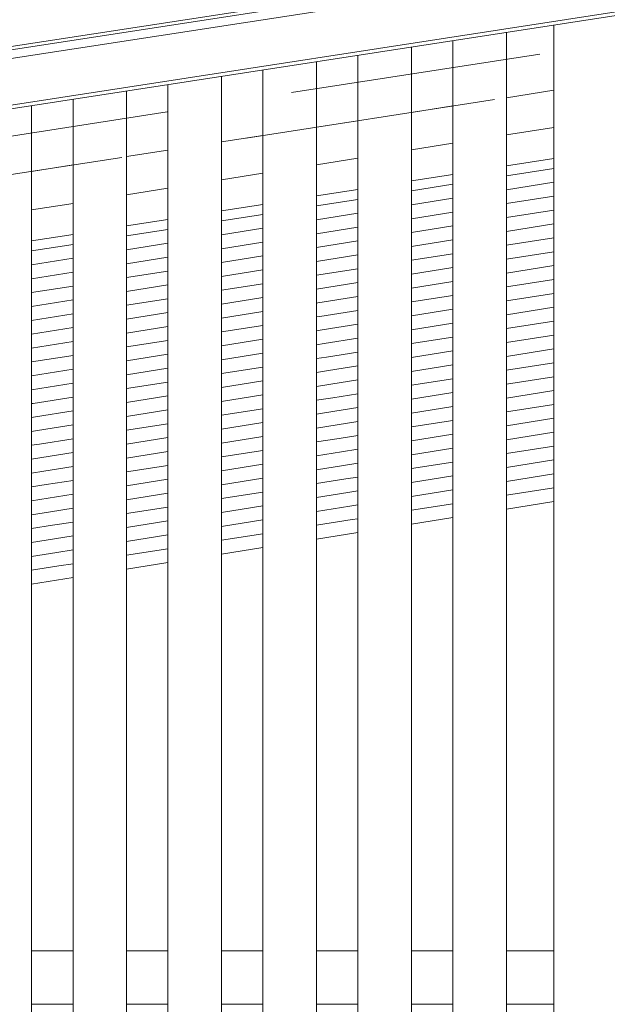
# Model space of a CAD drawing. Header units: millimetres. Extents: x -65 to 293624, y -1905 to 31061.
# Tile 168 of 256: x 110462 to 110957, y 21556 to 22386. Entities that reach past the tile are written whole.
import ezdxf

# ---------------------------------------------------------------- set-up
doc = ezdxf.new("R2010")
doc.units = ezdxf.units.MM
doc.header["$MEASUREMENT"] = 0
doc.linetypes.add('Hidden Line', pattern=[317.5, 211.666667, -105.833333])
for name, color, linetype in [('00 2D joon.AR', 7, 'Continuous'), ('1236 Katuslaed.AR', 7, 'Continuous'), ('1245 Sisehoovi varjestus.AR', 7, 'Continuous'), ('1248 Vihmaveerennid.AR', 7, 'Continuous'), ('1263 Katuse alusserv.AR', 7, 'Continuous')]:
    doc.layers.add(name, color=color, linetype=linetype)

# ---------------------------------------------------------------- blocks, each defined once
blk = doc.blocks.new('Section Element_1428_3', base_point=(20443.11, 12361.43))
at = {"layer": '1248 Vihmaveerennid.AR', "color": 7, "linetype": 'Continuous', "lineweight": 13}
for p, q in [((107570.49, 21918.29), (129117.53, 25242.47)), ((107568.05, 21915.2), (129117.8, 25239.8)), ((107543.87, 21904.09), (115361.89, 23110.22)), ((107539.84, 21864.29), (115361.91, 23071.05)), ((107539.52, 21861.1), (115361.91, 23067.9))]:
    blk.add_line(p, q, dxfattribs=at)
blk = doc.blocks.new('*X1974', base_point=(20443.11, 12361.43))
at = {"layer": '1263 Katuse alusserv.AR', "color": 7, "linetype": 'Continuous', "lineweight": 13}
for p, q in [((110506.87, 22196.68), (110471.87, 22191.15)), ((110506.87, 22196.68), (110471.87, 22191.15)), ((110506.87, 22184.98), (110471.87, 22179.45)), ((110506.87, 22184.98), (110471.87, 22179.45)), ((110506.87, 22173.28), (110471.87, 22167.75)), ((110506.87, 22173.28), (110471.87, 22167.75)), ((110506.87, 22161.58), (110471.87, 22156.05)), ((110506.87, 22161.58), (110471.87, 22156.05)), ((110506.87, 22149.89), (110471.87, 22144.36)), ((110506.87, 22149.89), (110471.87, 22144.36)), ((110506.87, 22138.19), (110471.87, 22132.66)), ((110506.87, 22138.19), (110471.87, 22132.66)), ((110506.87, 22126.49), (110471.87, 22120.96)), ((110506.87, 22126.49), (110471.87, 22120.96)), ((110506.87, 22114.79), (110471.87, 22109.26)), ((110506.87, 22114.79), (110471.87, 22109.26)), ((110506.87, 22103.09), (110471.87, 22097.56)), ((110506.87, 22103.09), (110471.87, 22097.56)), ((110506.87, 22091.39), (110471.87, 22085.86)), ((110506.87, 22091.39), (110471.87, 22085.86)), ((110506.87, 22079.7), (110471.87, 22074.17)), ((110506.87, 22079.7), (110471.87, 22074.17)), ((110506.87, 22068), (110473.36, 22062.7)), ((110506.87, 22068), (110473.36, 22062.7)), ((110473.36, 22062.7), (110471.87, 22062.47)), ((110473.36, 22062.7), (110471.87, 22062.47)), ((110475.16, 22051.29), (110471.87, 22050.77)), ((110475.16, 22051.29), (110471.87, 22050.77)), ((110506.87, 22056.3), (110475.16, 22051.29)), ((110506.87, 22056.3), (110475.16, 22051.29)), ((110506.87, 22044.6), (110476.96, 22039.88)), ((110506.87, 22044.6), (110476.96, 22039.88)), ((110476.96, 22039.88), (110471.87, 22039.07)), ((110476.96, 22039.88), (110471.87, 22039.07)), ((110506.87, 22032.9), (110478.77, 22028.46)), ((110506.87, 22032.9), (110478.77, 22028.46)), ((110478.77, 22028.46), (110471.87, 22027.37)), ((110478.77, 22028.46), (110471.87, 22027.37)), ((110480.57, 22017.05), (110471.87, 22015.68)), ((110480.57, 22017.05), (110471.87, 22015.68)), ((110506.87, 22021.21), (110480.57, 22017.05)), ((110506.87, 22021.21), (110480.57, 22017.05)), ((110506.87, 22009.51), (110482.37, 22005.64)), ((110506.87, 22009.51), (110482.37, 22005.64)), ((110482.37, 22005.64), (110471.87, 22003.98)), ((110482.37, 22005.64), (110471.87, 22003.98)), ((110484.18, 21994.22), (110471.87, 21992.28)), ((110484.18, 21994.22), (110471.87, 21992.28)), ((110506.87, 21997.81), (110484.18, 21994.22)), ((110506.87, 21997.81), (110484.18, 21994.22)), ((110485.98, 21982.81), (110471.87, 21980.58)), ((110485.98, 21982.81), (110471.87, 21980.58)), ((110506.87, 21986.11), (110485.98, 21982.81)), ((110506.87, 21986.11), (110485.98, 21982.81)), ((110506.87, 21974.41), (110487.78, 21971.4)), ((110506.87, 21974.41), (110487.78, 21971.4)), ((110487.78, 21971.4), (110471.87, 21968.88)), ((110487.78, 21971.4), (110471.87, 21968.88)), ((110489.59, 21959.98), (110471.87, 21957.18)), ((110489.59, 21959.98), (110471.87, 21957.18)), ((110506.87, 21962.71), (110489.59, 21959.98)), ((110506.87, 21962.71), (110489.59, 21959.98)), ((110506.87, 21951.02), (110491.39, 21948.57)), ((110506.87, 21951.02), (110491.39, 21948.57)), ((110491.39, 21948.57), (110471.87, 21945.49)), ((110491.39, 21948.57), (110471.87, 21945.49)), ((110493.19, 21937.16), (110471.87, 21933.79)), ((110493.19, 21937.16), (110471.87, 21933.79)), ((110506.87, 21939.32), (110493.19, 21937.16)), ((110506.87, 21939.32), (110493.19, 21937.16)), ((110495, 21925.74), (110471.87, 21922.09)), ((110495, 21925.74), (110471.87, 21922.09)), ((110506.87, 21927.62), (110495, 21925.74)), ((110506.87, 21927.62), (110495, 21925.74))]:
    blk.add_line(p, q, dxfattribs=at)
blk = doc.blocks.new('*X1975', base_point=(20443.11, 12361.43))
at = {"layer": '1263 Katuse alusserv.AR', "color": 7, "linetype": 'Continuous', "lineweight": 13}
for p, q in [((110506.87, 22196.68), (110471.87, 22191.15)), ((110506.87, 22196.68), (110471.87, 22191.15)), ((110506.87, 22184.98), (110471.87, 22179.45)), ((110506.87, 22184.98), (110471.87, 22179.45)), ((110506.87, 22173.28), (110471.87, 22167.75)), ((110506.87, 22173.28), (110471.87, 22167.75)), ((110506.87, 22161.58), (110471.87, 22156.05)), ((110506.87, 22161.58), (110471.87, 22156.05)), ((110506.87, 22149.89), (110471.87, 22144.36)), ((110506.87, 22149.89), (110471.87, 22144.36)), ((110506.87, 22138.19), (110471.87, 22132.66)), ((110506.87, 22138.19), (110471.87, 22132.66)), ((110506.87, 22126.49), (110471.87, 22120.96)), ((110506.87, 22126.49), (110471.87, 22120.96)), ((110506.87, 22114.79), (110471.87, 22109.26)), ((110506.87, 22114.79), (110471.87, 22109.26)), ((110506.87, 22103.09), (110471.87, 22097.56)), ((110506.87, 22103.09), (110471.87, 22097.56)), ((110506.87, 22091.39), (110471.87, 22085.86)), ((110506.87, 22091.39), (110471.87, 22085.86)), ((110506.87, 22079.7), (110471.87, 22074.17)), ((110506.87, 22079.7), (110471.87, 22074.17)), ((110506.87, 22068), (110473.36, 22062.7)), ((110506.87, 22068), (110473.36, 22062.7)), ((110473.36, 22062.7), (110471.87, 22062.47)), ((110473.36, 22062.7), (110471.87, 22062.47)), ((110475.16, 22051.29), (110471.87, 22050.77)), ((110475.16, 22051.29), (110471.87, 22050.77)), ((110506.87, 22056.3), (110475.16, 22051.29)), ((110506.87, 22056.3), (110475.16, 22051.29)), ((110506.87, 22044.6), (110476.96, 22039.88)), ((110506.87, 22044.6), (110476.96, 22039.88)), ((110476.96, 22039.88), (110471.87, 22039.07)), ((110476.96, 22039.88), (110471.87, 22039.07)), ((110506.87, 22032.9), (110478.77, 22028.46)), ((110506.87, 22032.9), (110478.77, 22028.46)), ((110478.77, 22028.46), (110471.87, 22027.37)), ((110478.77, 22028.46), (110471.87, 22027.37)), ((110480.57, 22017.05), (110471.87, 22015.68)), ((110480.57, 22017.05), (110471.87, 22015.68)), ((110506.87, 22021.21), (110480.57, 22017.05)), ((110506.87, 22021.21), (110480.57, 22017.05)), ((110506.87, 22009.51), (110482.37, 22005.64)), ((110506.87, 22009.51), (110482.37, 22005.64)), ((110482.37, 22005.64), (110471.87, 22003.98)), ((110482.37, 22005.64), (110471.87, 22003.98)), ((110484.18, 21994.22), (110471.87, 21992.28)), ((110484.18, 21994.22), (110471.87, 21992.28)), ((110506.87, 21997.81), (110484.18, 21994.22)), ((110506.87, 21997.81), (110484.18, 21994.22)), ((110485.98, 21982.81), (110471.87, 21980.58)), ((110485.98, 21982.81), (110471.87, 21980.58)), ((110506.87, 21986.11), (110485.98, 21982.81)), ((110506.87, 21986.11), (110485.98, 21982.81)), ((110506.87, 21974.41), (110487.78, 21971.4)), ((110506.87, 21974.41), (110487.78, 21971.4)), ((110487.78, 21971.4), (110471.87, 21968.88)), ((110487.78, 21971.4), (110471.87, 21968.88)), ((110489.59, 21959.98), (110471.87, 21957.18)), ((110489.59, 21959.98), (110471.87, 21957.18)), ((110506.87, 21962.71), (110489.59, 21959.98)), ((110506.87, 21962.71), (110489.59, 21959.98)), ((110506.87, 21951.02), (110491.39, 21948.57)), ((110506.87, 21951.02), (110491.39, 21948.57)), ((110491.39, 21948.57), (110471.87, 21945.49)), ((110491.39, 21948.57), (110471.87, 21945.49)), ((110493.19, 21937.16), (110471.87, 21933.79)), ((110493.19, 21937.16), (110471.87, 21933.79)), ((110506.87, 21939.32), (110493.19, 21937.16)), ((110506.87, 21939.32), (110493.19, 21937.16)), ((110495, 21925.74), (110471.87, 21922.09)), ((110495, 21925.74), (110471.87, 21922.09)), ((110506.87, 21927.62), (110495, 21925.74)), ((110506.87, 21927.62), (110495, 21925.74))]:
    blk.add_line(p, q, dxfattribs=at)
blk = doc.blocks.new('*X1976', base_point=(20443.11, 12361.43))
at = {"layer": '1263 Katuse alusserv.AR', "color": 7, "linetype": 'Continuous', "lineweight": 13}
for p, q in [((110586.87, 22209.32), (110551.87, 22203.79)), ((110586.87, 22209.32), (110551.87, 22203.79)), ((110586.87, 22197.62), (110551.87, 22192.09)), ((110586.87, 22197.62), (110551.87, 22192.09)), ((110586.87, 22185.92), (110551.87, 22180.39)), ((110586.87, 22185.92), (110551.87, 22180.39)), ((110586.87, 22174.22), (110551.87, 22168.69)), ((110586.87, 22174.22), (110551.87, 22168.69)), ((110586.87, 22162.53), (110551.87, 22157)), ((110586.87, 22162.53), (110551.87, 22157)), ((110586.87, 22150.83), (110551.87, 22145.3)), ((110586.87, 22150.83), (110551.87, 22145.3)), ((110586.87, 22139.13), (110551.87, 22133.6)), ((110586.87, 22139.13), (110551.87, 22133.6)), ((110586.87, 22127.43), (110551.87, 22121.9)), ((110586.87, 22127.43), (110551.87, 22121.9)), ((110586.87, 22115.73), (110551.87, 22110.2)), ((110586.87, 22115.73), (110551.87, 22110.2)), ((110586.87, 22104.04), (110551.87, 22098.5)), ((110586.87, 22104.04), (110551.87, 22098.5)), ((110586.87, 22092.34), (110551.87, 22086.81)), ((110586.87, 22092.34), (110551.87, 22086.81)), ((110586.87, 22080.64), (110551.87, 22075.11)), ((110586.87, 22080.64), (110551.87, 22075.11)), ((110586.87, 22068.94), (110551.87, 22063.41)), ((110586.87, 22068.94), (110551.87, 22063.41)), ((110586.87, 22057.24), (110551.87, 22051.71)), ((110586.87, 22057.24), (110551.87, 22051.71)), ((110586.87, 22045.54), (110551.87, 22040.01)), ((110586.87, 22045.54), (110551.87, 22040.01)), ((110586.87, 22033.85), (110551.87, 22028.32)), ((110586.87, 22033.85), (110551.87, 22028.32)), ((110586.87, 22022.15), (110551.87, 22016.62)), ((110586.87, 22022.15), (110551.87, 22016.62)), ((110586.87, 22010.45), (110551.87, 22004.92)), ((110586.87, 22010.45), (110551.87, 22004.92)), ((110586.87, 21998.75), (110551.87, 21993.22)), ((110586.87, 21998.75), (110551.87, 21993.22)), ((110586.87, 21987.05), (110551.87, 21981.52)), ((110586.87, 21987.05), (110551.87, 21981.52)), ((110586.87, 21975.35), (110551.87, 21969.82)), ((110586.87, 21975.35), (110551.87, 21969.82)), ((110586.87, 21963.66), (110551.87, 21958.13)), ((110586.87, 21963.66), (110551.87, 21958.13)), ((110586.87, 21951.96), (110551.87, 21946.43)), ((110586.87, 21951.96), (110551.87, 21946.43)), ((110586.87, 21940.26), (110551.87, 21934.73)), ((110586.87, 21940.26), (110551.87, 21934.73))]:
    blk.add_line(p, q, dxfattribs=at)
blk = doc.blocks.new('*X1977', base_point=(20443.11, 12361.43))
at = {"layer": '1263 Katuse alusserv.AR', "color": 7, "linetype": 'Continuous', "lineweight": 13}
for p, q in [((110586.87, 22209.32), (110551.87, 22203.79)), ((110586.87, 22209.32), (110551.87, 22203.79)), ((110586.87, 22197.62), (110551.87, 22192.09)), ((110586.87, 22197.62), (110551.87, 22192.09)), ((110586.87, 22185.92), (110551.87, 22180.39)), ((110586.87, 22185.92), (110551.87, 22180.39)), ((110586.87, 22174.22), (110551.87, 22168.69)), ((110586.87, 22174.22), (110551.87, 22168.69)), ((110586.87, 22162.53), (110551.87, 22157)), ((110586.87, 22162.53), (110551.87, 22157)), ((110586.87, 22150.83), (110551.87, 22145.3)), ((110586.87, 22150.83), (110551.87, 22145.3)), ((110586.87, 22139.13), (110551.87, 22133.6)), ((110586.87, 22139.13), (110551.87, 22133.6)), ((110586.87, 22127.43), (110551.87, 22121.9)), ((110586.87, 22127.43), (110551.87, 22121.9)), ((110586.87, 22115.73), (110551.87, 22110.2)), ((110586.87, 22115.73), (110551.87, 22110.2)), ((110586.87, 22104.04), (110551.87, 22098.5)), ((110586.87, 22104.04), (110551.87, 22098.5)), ((110586.87, 22092.34), (110551.87, 22086.81)), ((110586.87, 22092.34), (110551.87, 22086.81)), ((110586.87, 22080.64), (110551.87, 22075.11)), ((110586.87, 22080.64), (110551.87, 22075.11)), ((110586.87, 22068.94), (110551.87, 22063.41)), ((110586.87, 22068.94), (110551.87, 22063.41)), ((110586.87, 22057.24), (110551.87, 22051.71)), ((110586.87, 22057.24), (110551.87, 22051.71)), ((110586.87, 22045.54), (110551.87, 22040.01)), ((110586.87, 22045.54), (110551.87, 22040.01)), ((110586.87, 22033.85), (110551.87, 22028.32)), ((110586.87, 22033.85), (110551.87, 22028.32)), ((110586.87, 22022.15), (110551.87, 22016.62)), ((110586.87, 22022.15), (110551.87, 22016.62)), ((110586.87, 22010.45), (110551.87, 22004.92)), ((110586.87, 22010.45), (110551.87, 22004.92)), ((110586.87, 21998.75), (110551.87, 21993.22)), ((110586.87, 21998.75), (110551.87, 21993.22)), ((110586.87, 21987.05), (110551.87, 21981.52)), ((110586.87, 21987.05), (110551.87, 21981.52)), ((110586.87, 21975.35), (110551.87, 21969.82)), ((110586.87, 21975.35), (110551.87, 21969.82)), ((110586.87, 21963.66), (110551.87, 21958.13)), ((110586.87, 21963.66), (110551.87, 21958.13)), ((110586.87, 21951.96), (110551.87, 21946.43)), ((110586.87, 21951.96), (110551.87, 21946.43)), ((110586.87, 21940.26), (110551.87, 21934.73)), ((110586.87, 21940.26), (110551.87, 21934.73))]:
    blk.add_line(p, q, dxfattribs=at)
blk = doc.blocks.new('*X1978', base_point=(20443.11, 12361.43))
at = {"layer": '1263 Katuse alusserv.AR', "color": 7, "linetype": 'Continuous', "lineweight": 13}
for p, q in [((110666.87, 22221.96), (110631.87, 22216.43)), ((110666.87, 22221.96), (110631.87, 22216.43)), ((110666.87, 22210.26), (110631.87, 22204.73)), ((110666.87, 22210.26), (110631.87, 22204.73)), ((110666.87, 22198.56), (110631.87, 22193.03)), ((110666.87, 22198.56), (110631.87, 22193.03)), ((110666.87, 22186.87), (110631.87, 22181.33)), ((110666.87, 22186.87), (110631.87, 22181.33)), ((110666.87, 22175.17), (110631.87, 22169.64)), ((110666.87, 22175.17), (110631.87, 22169.64)), ((110666.87, 22163.47), (110631.87, 22157.94)), ((110666.87, 22163.47), (110631.87, 22157.94)), ((110666.87, 22151.77), (110631.87, 22146.24)), ((110666.87, 22151.77), (110631.87, 22146.24)), ((110666.87, 22140.07), (110631.87, 22134.54)), ((110666.87, 22140.07), (110631.87, 22134.54)), ((110666.87, 22128.37), (110631.87, 22122.84)), ((110666.87, 22128.37), (110631.87, 22122.84)), ((110666.87, 22116.68), (110631.87, 22111.15)), ((110666.87, 22116.68), (110631.87, 22111.15)), ((110666.87, 22104.98), (110631.87, 22099.45)), ((110666.87, 22104.98), (110631.87, 22099.45)), ((110666.87, 22093.28), (110631.87, 22087.75)), ((110666.87, 22093.28), (110631.87, 22087.75)), ((110666.87, 22081.58), (110631.87, 22076.05)), ((110666.87, 22081.58), (110631.87, 22076.05)), ((110666.87, 22069.88), (110631.87, 22064.35)), ((110666.87, 22069.88), (110631.87, 22064.35)), ((110666.87, 22058.18), (110631.87, 22052.65)), ((110666.87, 22058.18), (110631.87, 22052.65)), ((110666.87, 22046.49), (110631.87, 22040.96)), ((110666.87, 22046.49), (110631.87, 22040.96)), ((110666.87, 22034.79), (110631.87, 22029.26)), ((110666.87, 22034.79), (110631.87, 22029.26)), ((110666.87, 22023.09), (110631.87, 22017.56)), ((110666.87, 22023.09), (110631.87, 22017.56)), ((110666.87, 22011.39), (110631.87, 22005.86)), ((110666.87, 22011.39), (110631.87, 22005.86)), ((110666.87, 21999.69), (110631.87, 21994.16)), ((110666.87, 21999.69), (110631.87, 21994.16)), ((110666.87, 21987.99), (110631.87, 21982.46)), ((110666.87, 21987.99), (110631.87, 21982.46)), ((110666.87, 21976.3), (110631.87, 21970.77)), ((110666.87, 21976.3), (110631.87, 21970.77)), ((110666.87, 21964.6), (110631.87, 21959.07)), ((110666.87, 21964.6), (110631.87, 21959.07)), ((110666.87, 21952.9), (110631.87, 21947.37)), ((110666.87, 21952.9), (110631.87, 21947.37))]:
    blk.add_line(p, q, dxfattribs=at)
blk = doc.blocks.new('*X1979', base_point=(20443.11, 12361.43))
at = {"layer": '1263 Katuse alusserv.AR', "color": 7, "linetype": 'Continuous', "lineweight": 13}
for p, q in [((110666.87, 22221.96), (110631.87, 22216.43)), ((110666.87, 22221.96), (110631.87, 22216.43)), ((110666.87, 22210.26), (110631.87, 22204.73)), ((110666.87, 22210.26), (110631.87, 22204.73)), ((110666.87, 22198.56), (110631.87, 22193.03)), ((110666.87, 22198.56), (110631.87, 22193.03)), ((110666.87, 22186.87), (110631.87, 22181.33)), ((110666.87, 22186.87), (110631.87, 22181.33)), ((110666.87, 22175.17), (110631.87, 22169.64)), ((110666.87, 22175.17), (110631.87, 22169.64)), ((110666.87, 22163.47), (110631.87, 22157.94)), ((110666.87, 22163.47), (110631.87, 22157.94)), ((110666.87, 22151.77), (110631.87, 22146.24)), ((110666.87, 22151.77), (110631.87, 22146.24)), ((110666.87, 22140.07), (110631.87, 22134.54)), ((110666.87, 22140.07), (110631.87, 22134.54)), ((110666.87, 22128.37), (110631.87, 22122.84)), ((110666.87, 22128.37), (110631.87, 22122.84)), ((110666.87, 22116.68), (110631.87, 22111.15)), ((110666.87, 22116.68), (110631.87, 22111.15)), ((110666.87, 22104.98), (110631.87, 22099.45)), ((110666.87, 22104.98), (110631.87, 22099.45)), ((110666.87, 22093.28), (110631.87, 22087.75)), ((110666.87, 22093.28), (110631.87, 22087.75)), ((110666.87, 22081.58), (110631.87, 22076.05)), ((110666.87, 22081.58), (110631.87, 22076.05)), ((110666.87, 22069.88), (110631.87, 22064.35)), ((110666.87, 22069.88), (110631.87, 22064.35)), ((110666.87, 22058.18), (110631.87, 22052.65)), ((110666.87, 22058.18), (110631.87, 22052.65)), ((110666.87, 22046.49), (110631.87, 22040.96)), ((110666.87, 22046.49), (110631.87, 22040.96)), ((110666.87, 22034.79), (110631.87, 22029.26)), ((110666.87, 22034.79), (110631.87, 22029.26)), ((110666.87, 22023.09), (110631.87, 22017.56)), ((110666.87, 22023.09), (110631.87, 22017.56)), ((110666.87, 22011.39), (110631.87, 22005.86)), ((110666.87, 22011.39), (110631.87, 22005.86)), ((110666.87, 21999.69), (110631.87, 21994.16)), ((110666.87, 21999.69), (110631.87, 21994.16)), ((110666.87, 21987.99), (110631.87, 21982.46)), ((110666.87, 21987.99), (110631.87, 21982.46)), ((110666.87, 21976.3), (110631.87, 21970.77)), ((110666.87, 21976.3), (110631.87, 21970.77)), ((110666.87, 21964.6), (110631.87, 21959.07)), ((110666.87, 21964.6), (110631.87, 21959.07)), ((110666.87, 21952.9), (110631.87, 21947.37)), ((110666.87, 21952.9), (110631.87, 21947.37))]:
    blk.add_line(p, q, dxfattribs=at)
blk = doc.blocks.new('*X1980', base_point=(20443.11, 12361.43))
at = {"layer": '1263 Katuse alusserv.AR', "color": 7, "linetype": 'Continuous', "lineweight": 13}
for p, q in [((110746.87, 22234.6), (110711.87, 22229.07)), ((110746.87, 22234.6), (110711.87, 22229.07)), ((110746.87, 22222.9), (110711.87, 22217.37)), ((110746.87, 22222.9), (110711.87, 22217.37)), ((110746.87, 22211.2), (110711.87, 22205.67)), ((110746.87, 22211.2), (110711.87, 22205.67)), ((110746.87, 22199.51), (110711.87, 22193.98)), ((110746.87, 22199.51), (110711.87, 22193.98)), ((110746.87, 22187.81), (110711.87, 22182.28)), ((110746.87, 22187.81), (110711.87, 22182.28)), ((110746.87, 22176.11), (110711.87, 22170.58)), ((110746.87, 22176.11), (110711.87, 22170.58)), ((110746.87, 22164.41), (110711.87, 22158.88)), ((110746.87, 22164.41), (110711.87, 22158.88)), ((110746.87, 22152.71), (110713.08, 22147.37)), ((110746.87, 22152.71), (110713.08, 22147.37)), ((110713.08, 22147.37), (110711.87, 22147.18)), ((110713.08, 22147.37), (110711.87, 22147.18)), ((110746.87, 22141.01), (110714.88, 22135.96)), ((110746.87, 22141.01), (110714.88, 22135.96)), ((110714.88, 22135.96), (110711.87, 22135.48)), ((110714.88, 22135.96), (110711.87, 22135.48)), ((110716.69, 22124.55), (110711.87, 22123.79)), ((110716.69, 22124.55), (110711.87, 22123.79)), ((110746.87, 22129.32), (110716.69, 22124.55)), ((110746.87, 22129.32), (110716.69, 22124.55)), ((110746.87, 22117.62), (110718.49, 22113.13)), ((110746.87, 22117.62), (110718.49, 22113.13)), ((110718.49, 22113.13), (110711.87, 22112.09)), ((110718.49, 22113.13), (110711.87, 22112.09)), ((110720.29, 22101.72), (110711.87, 22100.39)), ((110720.29, 22101.72), (110711.87, 22100.39)), ((110746.87, 22105.92), (110720.29, 22101.72)), ((110746.87, 22105.92), (110720.29, 22101.72)), ((110722.1, 22090.31), (110711.87, 22088.69)), ((110722.1, 22090.31), (110711.87, 22088.69)), ((110746.87, 22094.22), (110722.1, 22090.31)), ((110746.87, 22094.22), (110722.1, 22090.31)), ((110746.87, 22082.52), (110723.9, 22078.89)), ((110746.87, 22082.52), (110723.9, 22078.89)), ((110723.9, 22078.89), (110711.87, 22076.99)), ((110723.9, 22078.89), (110711.87, 22076.99)), ((110725.7, 22067.48), (110711.87, 22065.29)), ((110725.7, 22067.48), (110711.87, 22065.29)), ((110746.87, 22070.82), (110725.7, 22067.48)), ((110746.87, 22070.82), (110725.7, 22067.48)), ((110746.87, 22059.13), (110727.51, 22056.07)), ((110746.87, 22059.13), (110727.51, 22056.07)), ((110727.51, 22056.07), (110711.87, 22053.6)), ((110727.51, 22056.07), (110711.87, 22053.6)), ((110729.31, 22044.65), (110711.87, 22041.9)), ((110729.31, 22044.65), (110711.87, 22041.9)), ((110746.87, 22047.43), (110729.31, 22044.65)), ((110746.87, 22047.43), (110729.31, 22044.65)), ((110731.11, 22033.24), (110711.87, 22030.2)), ((110731.11, 22033.24), (110711.87, 22030.2)), ((110746.87, 22035.73), (110731.11, 22033.24)), ((110746.87, 22035.73), (110731.11, 22033.24)), ((110746.87, 22024.03), (110732.92, 22021.83)), ((110746.87, 22024.03), (110732.92, 22021.83)), ((110732.92, 22021.83), (110711.87, 22018.5)), ((110732.92, 22021.83), (110711.87, 22018.5)), ((110734.72, 22010.41), (110711.87, 22006.8)), ((110734.72, 22010.41), (110711.87, 22006.8)), ((110746.87, 22012.33), (110734.72, 22010.41)), ((110746.87, 22012.33), (110734.72, 22010.41)), ((110736.52, 21999), (110711.87, 21995.1)), ((110736.52, 21999), (110711.87, 21995.1)), ((110746.87, 22000.63), (110736.52, 21999)), ((110746.87, 22000.63), (110736.52, 21999)), ((110738.33, 21987.59), (110711.87, 21983.41)), ((110738.33, 21987.59), (110711.87, 21983.41)), ((110746.87, 21988.94), (110738.33, 21987.59)), ((110746.87, 21988.94), (110738.33, 21987.59)), ((110740.13, 21976.17), (110711.87, 21971.71)), ((110740.13, 21976.17), (110711.87, 21971.71)), ((110746.87, 21977.24), (110740.13, 21976.17)), ((110746.87, 21977.24), (110740.13, 21976.17)), ((110746.87, 21965.54), (110741.93, 21964.76)), ((110746.87, 21965.54), (110741.93, 21964.76)), ((110741.93, 21964.76), (110711.87, 21960.01)), ((110741.93, 21964.76), (110711.87, 21960.01))]:
    blk.add_line(p, q, dxfattribs=at)
blk = doc.blocks.new('*X1981', base_point=(20443.11, 12361.43))
at = {"layer": '1263 Katuse alusserv.AR', "color": 7, "linetype": 'Continuous', "lineweight": 13}
for p, q in [((110746.87, 22234.6), (110711.87, 22229.07)), ((110746.87, 22234.6), (110711.87, 22229.07)), ((110746.87, 22222.9), (110711.87, 22217.37)), ((110746.87, 22222.9), (110711.87, 22217.37)), ((110746.87, 22211.2), (110711.87, 22205.67)), ((110746.87, 22211.2), (110711.87, 22205.67)), ((110746.87, 22199.51), (110711.87, 22193.98)), ((110746.87, 22199.51), (110711.87, 22193.98)), ((110746.87, 22187.81), (110711.87, 22182.28)), ((110746.87, 22187.81), (110711.87, 22182.28)), ((110746.87, 22176.11), (110711.87, 22170.58)), ((110746.87, 22176.11), (110711.87, 22170.58)), ((110746.87, 22164.41), (110711.87, 22158.88)), ((110746.87, 22164.41), (110711.87, 22158.88)), ((110746.87, 22152.71), (110713.08, 22147.37)), ((110746.87, 22152.71), (110713.08, 22147.37)), ((110713.08, 22147.37), (110711.87, 22147.18)), ((110713.08, 22147.37), (110711.87, 22147.18)), ((110746.87, 22141.01), (110714.88, 22135.96)), ((110746.87, 22141.01), (110714.88, 22135.96)), ((110714.88, 22135.96), (110711.87, 22135.48)), ((110714.88, 22135.96), (110711.87, 22135.48)), ((110716.69, 22124.55), (110711.87, 22123.79)), ((110716.69, 22124.55), (110711.87, 22123.79)), ((110746.87, 22129.32), (110716.69, 22124.55)), ((110746.87, 22129.32), (110716.69, 22124.55)), ((110746.87, 22117.62), (110718.49, 22113.13)), ((110746.87, 22117.62), (110718.49, 22113.13)), ((110718.49, 22113.13), (110711.87, 22112.09)), ((110718.49, 22113.13), (110711.87, 22112.09)), ((110720.29, 22101.72), (110711.87, 22100.39)), ((110720.29, 22101.72), (110711.87, 22100.39)), ((110746.87, 22105.92), (110720.29, 22101.72)), ((110746.87, 22105.92), (110720.29, 22101.72)), ((110722.1, 22090.31), (110711.87, 22088.69)), ((110722.1, 22090.31), (110711.87, 22088.69)), ((110746.87, 22094.22), (110722.1, 22090.31)), ((110746.87, 22094.22), (110722.1, 22090.31)), ((110746.87, 22082.52), (110723.9, 22078.89)), ((110746.87, 22082.52), (110723.9, 22078.89)), ((110723.9, 22078.89), (110711.87, 22076.99)), ((110723.9, 22078.89), (110711.87, 22076.99)), ((110725.7, 22067.48), (110711.87, 22065.29)), ((110725.7, 22067.48), (110711.87, 22065.29)), ((110746.87, 22070.82), (110725.7, 22067.48)), ((110746.87, 22070.82), (110725.7, 22067.48)), ((110746.87, 22059.13), (110727.51, 22056.07)), ((110746.87, 22059.13), (110727.51, 22056.07)), ((110727.51, 22056.07), (110711.87, 22053.6)), ((110727.51, 22056.07), (110711.87, 22053.6)), ((110729.31, 22044.65), (110711.87, 22041.9)), ((110729.31, 22044.65), (110711.87, 22041.9)), ((110746.87, 22047.43), (110729.31, 22044.65)), ((110746.87, 22047.43), (110729.31, 22044.65)), ((110731.11, 22033.24), (110711.87, 22030.2)), ((110731.11, 22033.24), (110711.87, 22030.2)), ((110746.87, 22035.73), (110731.11, 22033.24)), ((110746.87, 22035.73), (110731.11, 22033.24)), ((110746.87, 22024.03), (110732.92, 22021.83)), ((110746.87, 22024.03), (110732.92, 22021.83)), ((110732.92, 22021.83), (110711.87, 22018.5)), ((110732.92, 22021.83), (110711.87, 22018.5)), ((110734.72, 22010.41), (110711.87, 22006.8)), ((110734.72, 22010.41), (110711.87, 22006.8)), ((110746.87, 22012.33), (110734.72, 22010.41)), ((110746.87, 22012.33), (110734.72, 22010.41)), ((110736.52, 21999), (110711.87, 21995.1)), ((110736.52, 21999), (110711.87, 21995.1)), ((110746.87, 22000.63), (110736.52, 21999)), ((110746.87, 22000.63), (110736.52, 21999)), ((110738.33, 21987.59), (110711.87, 21983.41)), ((110738.33, 21987.59), (110711.87, 21983.41)), ((110746.87, 21988.94), (110738.33, 21987.59)), ((110746.87, 21988.94), (110738.33, 21987.59)), ((110740.13, 21976.17), (110711.87, 21971.71)), ((110740.13, 21976.17), (110711.87, 21971.71)), ((110746.87, 21977.24), (110740.13, 21976.17)), ((110746.87, 21977.24), (110740.13, 21976.17)), ((110746.87, 21965.54), (110741.93, 21964.76)), ((110746.87, 21965.54), (110741.93, 21964.76)), ((110741.93, 21964.76), (110711.87, 21960.01)), ((110741.93, 21964.76), (110711.87, 21960.01))]:
    blk.add_line(p, q, dxfattribs=at)
blk = doc.blocks.new('*X1982', base_point=(20443.11, 12361.43))
at = {"layer": '1263 Katuse alusserv.AR', "color": 7, "linetype": 'Continuous', "lineweight": 13}
for p, q in [((110826.87, 22247.24), (110791.87, 22241.71)), ((110826.87, 22247.24), (110791.87, 22241.71)), ((110826.87, 22235.54), (110791.87, 22230.01)), ((110826.87, 22235.54), (110791.87, 22230.01)), ((110826.87, 22223.84), (110791.87, 22218.31)), ((110826.87, 22223.84), (110791.87, 22218.31)), ((110826.87, 22212.15), (110791.87, 22206.62)), ((110826.87, 22212.15), (110791.87, 22206.62)), ((110826.87, 22200.45), (110791.87, 22194.92)), ((110826.87, 22200.45), (110791.87, 22194.92)), ((110826.87, 22188.75), (110791.87, 22183.22)), ((110826.87, 22188.75), (110791.87, 22183.22)), ((110826.87, 22177.05), (110791.87, 22171.52)), ((110826.87, 22177.05), (110791.87, 22171.52)), ((110826.87, 22165.35), (110791.87, 22159.82)), ((110826.87, 22165.35), (110791.87, 22159.82)), ((110826.87, 22153.65), (110791.87, 22148.12)), ((110826.87, 22153.65), (110791.87, 22148.12)), ((110826.87, 22141.96), (110791.87, 22136.43)), ((110826.87, 22141.96), (110791.87, 22136.43)), ((110826.87, 22130.26), (110791.87, 22124.73)), ((110826.87, 22130.26), (110791.87, 22124.73)), ((110826.87, 22118.56), (110791.87, 22113.03)), ((110826.87, 22118.56), (110791.87, 22113.03)), ((110826.87, 22106.86), (110791.87, 22101.33)), ((110826.87, 22106.86), (110791.87, 22101.33)), ((110826.87, 22095.16), (110791.87, 22089.63)), ((110826.87, 22095.16), (110791.87, 22089.63)), ((110826.87, 22083.46), (110791.87, 22077.93)), ((110826.87, 22083.46), (110791.87, 22077.93)), ((110826.87, 22071.77), (110791.87, 22066.24)), ((110826.87, 22071.77), (110791.87, 22066.24)), ((110826.87, 22060.07), (110791.87, 22054.54)), ((110826.87, 22060.07), (110791.87, 22054.54)), ((110826.87, 22048.37), (110791.87, 22042.84)), ((110826.87, 22048.37), (110791.87, 22042.84)), ((110826.87, 22036.67), (110791.87, 22031.14)), ((110826.87, 22036.67), (110791.87, 22031.14)), ((110826.87, 22024.97), (110791.87, 22019.44)), ((110826.87, 22024.97), (110791.87, 22019.44)), ((110826.87, 22013.28), (110791.87, 22007.74)), ((110826.87, 22013.28), (110791.87, 22007.74)), ((110826.87, 22001.58), (110791.87, 21996.05)), ((110826.87, 22001.58), (110791.87, 21996.05)), ((110826.87, 21989.88), (110791.87, 21984.35)), ((110826.87, 21989.88), (110791.87, 21984.35)), ((110826.87, 21978.18), (110791.87, 21972.65)), ((110826.87, 21978.18), (110791.87, 21972.65))]:
    blk.add_line(p, q, dxfattribs=at)
blk = doc.blocks.new('*X1983', base_point=(20443.11, 12361.43))
at = {"layer": '1263 Katuse alusserv.AR', "color": 7, "linetype": 'Continuous', "lineweight": 13}
for p, q in [((110826.87, 22247.24), (110791.87, 22241.71)), ((110826.87, 22247.24), (110791.87, 22241.71)), ((110826.87, 22235.54), (110791.87, 22230.01)), ((110826.87, 22235.54), (110791.87, 22230.01)), ((110826.87, 22223.84), (110791.87, 22218.31)), ((110826.87, 22223.84), (110791.87, 22218.31)), ((110826.87, 22212.15), (110791.87, 22206.62)), ((110826.87, 22212.15), (110791.87, 22206.62)), ((110826.87, 22200.45), (110791.87, 22194.92)), ((110826.87, 22200.45), (110791.87, 22194.92)), ((110826.87, 22188.75), (110791.87, 22183.22)), ((110826.87, 22188.75), (110791.87, 22183.22)), ((110826.87, 22177.05), (110791.87, 22171.52)), ((110826.87, 22177.05), (110791.87, 22171.52)), ((110826.87, 22165.35), (110791.87, 22159.82)), ((110826.87, 22165.35), (110791.87, 22159.82)), ((110826.87, 22153.65), (110791.87, 22148.12)), ((110826.87, 22153.65), (110791.87, 22148.12)), ((110826.87, 22141.96), (110791.87, 22136.43)), ((110826.87, 22141.96), (110791.87, 22136.43)), ((110826.87, 22130.26), (110791.87, 22124.73)), ((110826.87, 22130.26), (110791.87, 22124.73)), ((110826.87, 22118.56), (110791.87, 22113.03)), ((110826.87, 22118.56), (110791.87, 22113.03)), ((110826.87, 22106.86), (110791.87, 22101.33)), ((110826.87, 22106.86), (110791.87, 22101.33)), ((110826.87, 22095.16), (110791.87, 22089.63)), ((110826.87, 22095.16), (110791.87, 22089.63)), ((110826.87, 22083.46), (110791.87, 22077.93)), ((110826.87, 22083.46), (110791.87, 22077.93)), ((110826.87, 22071.77), (110791.87, 22066.24)), ((110826.87, 22071.77), (110791.87, 22066.24)), ((110826.87, 22060.07), (110791.87, 22054.54)), ((110826.87, 22060.07), (110791.87, 22054.54)), ((110826.87, 22048.37), (110791.87, 22042.84)), ((110826.87, 22048.37), (110791.87, 22042.84)), ((110826.87, 22036.67), (110791.87, 22031.14)), ((110826.87, 22036.67), (110791.87, 22031.14)), ((110826.87, 22024.97), (110791.87, 22019.44)), ((110826.87, 22024.97), (110791.87, 22019.44)), ((110826.87, 22013.28), (110791.87, 22007.74)), ((110826.87, 22013.28), (110791.87, 22007.74)), ((110826.87, 22001.58), (110791.87, 21996.05)), ((110826.87, 22001.58), (110791.87, 21996.05)), ((110826.87, 21989.88), (110791.87, 21984.35)), ((110826.87, 21989.88), (110791.87, 21984.35)), ((110826.87, 21978.18), (110791.87, 21972.65)), ((110826.87, 21978.18), (110791.87, 21972.65))]:
    blk.add_line(p, q, dxfattribs=at)
blk = doc.blocks.new('*X1984', base_point=(20443.11, 12361.43))
at = {"layer": '1263 Katuse alusserv.AR', "color": 7, "linetype": 'Continuous', "lineweight": 13}
for p, q in [((110911.87, 22260.67), (110871.87, 22254.35)), ((110911.87, 22260.67), (110871.87, 22254.35)), ((110911.87, 22248.97), (110871.87, 22242.65)), ((110911.87, 22248.97), (110871.87, 22242.65)), ((110911.87, 22237.27), (110871.87, 22230.95)), ((110911.87, 22237.27), (110871.87, 22230.95)), ((110911.87, 22225.58), (110871.87, 22219.26)), ((110911.87, 22225.58), (110871.87, 22219.26)), ((110911.87, 22213.88), (110871.87, 22207.56)), ((110911.87, 22213.88), (110871.87, 22207.56)), ((110911.87, 22202.18), (110871.87, 22195.86)), ((110911.87, 22202.18), (110871.87, 22195.86)), ((110911.87, 22190.48), (110871.87, 22184.16)), ((110911.87, 22190.48), (110871.87, 22184.16)), ((110911.87, 22178.78), (110871.87, 22172.46)), ((110911.87, 22178.78), (110871.87, 22172.46)), ((110911.87, 22167.08), (110871.87, 22160.76)), ((110911.87, 22167.08), (110871.87, 22160.76)), ((110911.87, 22155.39), (110871.87, 22149.07)), ((110911.87, 22155.39), (110871.87, 22149.07)), ((110911.87, 22143.69), (110871.87, 22137.37)), ((110911.87, 22143.69), (110871.87, 22137.37)), ((110911.87, 22131.99), (110871.87, 22125.67)), ((110911.87, 22131.99), (110871.87, 22125.67)), ((110911.87, 22120.29), (110871.87, 22113.97)), ((110911.87, 22120.29), (110871.87, 22113.97)), ((110911.87, 22108.59), (110871.87, 22102.27)), ((110911.87, 22108.59), (110871.87, 22102.27)), ((110911.87, 22096.9), (110871.87, 22090.57)), ((110911.87, 22096.9), (110871.87, 22090.57)), ((110911.87, 22085.2), (110871.87, 22078.88)), ((110911.87, 22085.2), (110871.87, 22078.88)), ((110911.87, 22073.5), (110871.87, 22067.18)), ((110911.87, 22073.5), (110871.87, 22067.18)), ((110911.87, 22061.8), (110871.87, 22055.48)), ((110911.87, 22061.8), (110871.87, 22055.48)), ((110911.87, 22050.1), (110871.87, 22043.78)), ((110911.87, 22050.1), (110871.87, 22043.78)), ((110911.87, 22038.4), (110871.87, 22032.08)), ((110911.87, 22038.4), (110871.87, 22032.08)), ((110911.87, 22026.71), (110871.87, 22020.39)), ((110911.87, 22026.71), (110871.87, 22020.39)), ((110911.87, 22015.01), (110871.87, 22008.69)), ((110911.87, 22015.01), (110871.87, 22008.69)), ((110911.87, 22003.31), (110871.87, 21996.99)), ((110911.87, 22003.31), (110871.87, 21996.99)), ((110911.87, 21991.61), (110871.87, 21985.29)), ((110911.87, 21991.61), (110871.87, 21985.29))]:
    blk.add_line(p, q, dxfattribs=at)
blk = doc.blocks.new('*X1985', base_point=(20443.11, 12361.43))
at = {"layer": '1263 Katuse alusserv.AR', "color": 7, "linetype": 'Continuous', "lineweight": 13}
for p, q in [((110911.87, 22260.67), (110871.87, 22254.35)), ((110911.87, 22260.67), (110871.87, 22254.35)), ((110911.87, 22248.97), (110871.87, 22242.65)), ((110911.87, 22248.97), (110871.87, 22242.65)), ((110911.87, 22237.27), (110871.87, 22230.95)), ((110911.87, 22237.27), (110871.87, 22230.95)), ((110911.87, 22225.58), (110871.87, 22219.26)), ((110911.87, 22225.58), (110871.87, 22219.26)), ((110911.87, 22213.88), (110871.87, 22207.56)), ((110911.87, 22213.88), (110871.87, 22207.56)), ((110911.87, 22202.18), (110871.87, 22195.86)), ((110911.87, 22202.18), (110871.87, 22195.86)), ((110911.87, 22190.48), (110871.87, 22184.16)), ((110911.87, 22190.48), (110871.87, 22184.16)), ((110911.87, 22178.78), (110871.87, 22172.46)), ((110911.87, 22178.78), (110871.87, 22172.46)), ((110911.87, 22167.08), (110871.87, 22160.76)), ((110911.87, 22167.08), (110871.87, 22160.76)), ((110911.87, 22155.39), (110871.87, 22149.07)), ((110911.87, 22155.39), (110871.87, 22149.07)), ((110911.87, 22143.69), (110871.87, 22137.37)), ((110911.87, 22143.69), (110871.87, 22137.37)), ((110911.87, 22131.99), (110871.87, 22125.67)), ((110911.87, 22131.99), (110871.87, 22125.67)), ((110911.87, 22120.29), (110871.87, 22113.97)), ((110911.87, 22120.29), (110871.87, 22113.97)), ((110911.87, 22108.59), (110871.87, 22102.27)), ((110911.87, 22108.59), (110871.87, 22102.27)), ((110911.87, 22096.9), (110871.87, 22090.57)), ((110911.87, 22096.9), (110871.87, 22090.57)), ((110911.87, 22085.2), (110871.87, 22078.88)), ((110911.87, 22085.2), (110871.87, 22078.88)), ((110911.87, 22073.5), (110871.87, 22067.18)), ((110911.87, 22073.5), (110871.87, 22067.18)), ((110911.87, 22061.8), (110871.87, 22055.48)), ((110911.87, 22061.8), (110871.87, 22055.48)), ((110911.87, 22050.1), (110871.87, 22043.78)), ((110911.87, 22050.1), (110871.87, 22043.78)), ((110911.87, 22038.4), (110871.87, 22032.08)), ((110911.87, 22038.4), (110871.87, 22032.08)), ((110911.87, 22026.71), (110871.87, 22020.39)), ((110911.87, 22026.71), (110871.87, 22020.39)), ((110911.87, 22015.01), (110871.87, 22008.69)), ((110911.87, 22015.01), (110871.87, 22008.69)), ((110911.87, 22003.31), (110871.87, 21996.99)), ((110911.87, 22003.31), (110871.87, 21996.99)), ((110911.87, 21991.61), (110871.87, 21985.29)), ((110911.87, 21991.61), (110871.87, 21985.29))]:
    blk.add_line(p, q, dxfattribs=at)
blk = doc.blocks.new('Section Element_1680_3', base_point=(20443.11, 12361.43))
at = {"layer": '1263 Katuse alusserv.AR', "color": 7, "linetype": 'Continuous', "lineweight": 13}
for p, q in [((110871.87, 21973.59), (110911.87, 21979.91)), ((110791.87, 21960.95), (110826.87, 21966.48)), ((110711.87, 21948.31), (110746.87, 21953.84)), ((110631.87, 21935.67), (110666.87, 21941.2)), ((110551.87, 21923.03), (110586.87, 21928.56)), ((110471.87, 21910.39), (110506.87, 21915.92))]:
    blk.add_line(p, q, dxfattribs=at)
at = {"layer": '1263 Katuse alusserv.AR', "lineweight": 0}
for name in ['*X1984', '*X1985', '*X1982', '*X1983', '*X1980', '*X1981', '*X1978', '*X1979', '*X1976', '*X1977', '*X1974', '*X1975']:
    blk.add_blockref(name, (20443.11, 12361.43), dxfattribs=at)
blk = doc.blocks.new('Section Element_1702_3', base_point=(20443.11, 12361.43))
at = {"layer": '1245 Sisehoovi varjestus.AR', "color": 7, "linetype": 'Continuous', "lineweight": 13}
blk.add_line((110471.87, 19956.43), (110471.87, 22313.49), dxfattribs=at)
blk = doc.blocks.new('Section Element_1703_3', base_point=(20443.11, 12361.43))
at = {"layer": '1245 Sisehoovi varjestus.AR', "color": 7, "linetype": 'Continuous', "lineweight": 13}
for p, q in [((110551.87, 19956.43), (110551.87, 22325.83)), ((110506.87, 19956.43), (110506.87, 22318.89))]:
    blk.add_line(p, q, dxfattribs=at)
blk = doc.blocks.new('Section Element_1704_3', base_point=(20443.11, 12361.43))
at = {"layer": '1245 Sisehoovi varjestus.AR', "color": 7, "linetype": 'Continuous', "lineweight": 13}
for p, q in [((110586.87, 19956.43), (110586.87, 22331.23)), ((110631.87, 19956.43), (110631.87, 22338.17))]:
    blk.add_line(p, q, dxfattribs=at)
blk = doc.blocks.new('Section Element_1705_3', base_point=(20443.11, 12361.43))
at = {"layer": '1245 Sisehoovi varjestus.AR', "color": 7, "linetype": 'Continuous', "lineweight": 13}
for p, q in [((110711.87, 19956.43), (110711.87, 22350.51)), ((110666.87, 19956.43), (110666.87, 22343.57))]:
    blk.add_line(p, q, dxfattribs=at)
blk = doc.blocks.new('Section Element_1706_3', base_point=(20443.11, 12361.43))
at = {"layer": '1245 Sisehoovi varjestus.AR', "color": 7, "linetype": 'Continuous', "lineweight": 13}
for p, q in [((110746.87, 19956.43), (110746.87, 22355.91)), ((110791.87, 19956.43), (110791.87, 22362.85))]:
    blk.add_line(p, q, dxfattribs=at)
blk = doc.blocks.new('Section Element_1707_3', base_point=(20443.11, 12361.43))
at = {"layer": '1245 Sisehoovi varjestus.AR', "color": 7, "linetype": 'Continuous', "lineweight": 13}
for p, q in [((110871.87, 19956.43), (110871.87, 22375.2)), ((110826.87, 19956.43), (110826.87, 22368.25))]:
    blk.add_line(p, q, dxfattribs=at)
blk = doc.blocks.new('Section Element_1907_3', base_point=(20443.11, 12361.43))
at = {"layer": '1245 Sisehoovi varjestus.AR', "color": 7, "linetype": 'Continuous', "lineweight": 13}
for p, q in [((110506.87, 21601.43), (110471.87, 21601.43)), ((110586.87, 21601.43), (110551.87, 21601.43)), ((110666.87, 21601.43), (110631.87, 21601.43)), ((110746.87, 21601.43), (110711.87, 21601.43)), ((110826.87, 21601.43), (110791.87, 21601.43)), ((110911.87, 21601.43), (110871.87, 21601.43)), ((110506.87, 21556.43), (110471.87, 21556.43)), ((110586.87, 21556.43), (110551.87, 21556.43)), ((110666.87, 21556.43), (110631.87, 21556.43)), ((110746.87, 21556.43), (110711.87, 21556.43)), ((110826.87, 21556.43), (110791.87, 21556.43)), ((110911.87, 21556.43), (110871.87, 21556.43))]:
    blk.add_line(p, q, dxfattribs=at)
blk = doc.blocks.new('Section Element_1951_3', base_point=(20443.11, 12361.43))
at = {"layer": '1245 Sisehoovi varjestus.AR', "color": 7, "linetype": 'Continuous', "lineweight": 13}
for p, q in [((110911.87, 22295.22), (110871.87, 22288.9)), ((110826.87, 22281.79), (110791.87, 22276.26)), ((110746.87, 22269.15), (110711.87, 22263.62)), ((110911.87, 22269.02), (110871.87, 22262.7)), ((110666.87, 22256.51), (110631.87, 22250.98)), ((110826.87, 22255.59), (110791.87, 22250.06)), ((110586.87, 22243.87), (110551.87, 22238.34)), ((110746.87, 22242.95), (110711.87, 22237.42)), ((110506.87, 22231.23), (110471.87, 22225.7)), ((110666.87, 22230.31), (110631.87, 22224.78)), ((110586.87, 22217.67), (110551.87, 22212.14)), ((110506.87, 22205.03), (110471.87, 22199.5))]:
    blk.add_line(p, q, dxfattribs=at)
blk = doc.blocks.new('Section Element_2971_3', base_point=(20443.11, 12361.43))
at = {"layer": '1245 Sisehoovi varjestus.AR', "color": 7, "linetype": 'Continuous', "lineweight": 13}
blk.add_line((110911.87, 19956.43), (110911.87, 22381.37), dxfattribs=at)
blk = doc.blocks.new('Section Element_3000_3', base_point=(20443.11, 12361.43))
at = {"layer": '1236 Katuslaed.AR', "color": 7, "linetype": 'Continuous', "lineweight": 13}
for p, q in [((110911.87, 22326.44), (110871.87, 22320.23)), ((110826.87, 22313.25), (110791.87, 22307.82)), ((110746.87, 22300.83), (110711.87, 22295.4)), ((110666.87, 22288.41), (110631.87, 22282.98)), ((110586.87, 22275.99), (110551.87, 22270.56)), ((110506.87, 22263.57), (110471.87, 22258.14))]:
    blk.add_line(p, q, dxfattribs=at)

msp = doc.modelspace()

# ---------------------------------------------------------------- linework, layer by layer
at = {"layer": '00 2D joon.AR', "color": 41, "linetype": 'Hidden Line', "lineweight": 13, "true_color": 0xffeda8, "flags": 128}
msp.add_lwpolyline([(107541.94, 21835.68), (107546.85, 21804.06), (129116.9, 25152.59), (129111.99, 25184.21)], close=True, dxfattribs=at)

# ---------------------------------------------------------------- block references
at = {"layer": '1236 Katuslaed.AR', "lineweight": 0}
msp.add_blockref('Section Element_3000_3', (20443.11, 12361.43), dxfattribs=at)
at = {"layer": '1245 Sisehoovi varjestus.AR', "lineweight": 0}
for name in ['Section Element_2971_3', 'Section Element_1707_3', 'Section Element_1706_3', 'Section Element_1705_3', 'Section Element_1704_3', 'Section Element_1703_3', 'Section Element_1702_3', 'Section Element_1951_3', 'Section Element_1907_3']:
    msp.add_blockref(name, (20443.11, 12361.43), dxfattribs=at)
at = {"layer": '1248 Vihmaveerennid.AR', "lineweight": 0}
msp.add_blockref('Section Element_1428_3', (20443.11, 12361.43), dxfattribs=at)
at = {"layer": '1263 Katuse alusserv.AR', "lineweight": 0}
msp.add_blockref('Section Element_1680_3', (20443.11, 12361.43), dxfattribs=at)

doc.saveas('drawing.dxf')
